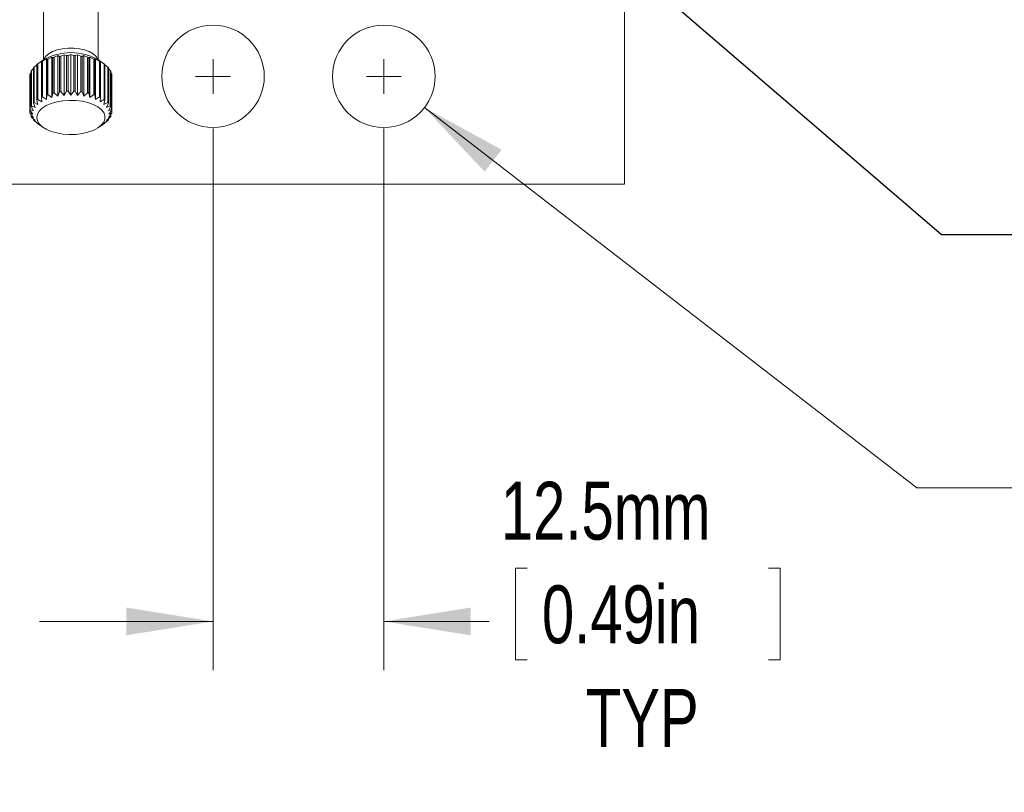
# Model space of a CAD drawing. Header units: millimetres. Extents: x 3 to 556, y 2 to 429.
# Tile 22 of 57: x 171 to 243, y 245 to 302. Entities that reach past the tile are written whole.
import ezdxf

# ---------------------------------------------------------------- set-up
doc = ezdxf.new("R2010")
doc.units = ezdxf.units.MM
doc.header["$LTSCALE"] = 2
doc.layers.add('FORMAT', color=7, linetype='Continuous')
doc.styles.add('SLDTEXTSTYLE0', font='TXT', dxfattribs={"width": 0.75})
doc.dimstyles.new('SLDDIMSTYLE2', dxfattribs={"dimtxt": 4.233333, "dimasz": 6.35, "dimexe": 0, "dimexo": 0.0625, "dimgap": 1.058333, "dimtad": 0, "dimtih": 1, "dimtoh": 1, "dimdec": 1, "dimrnd": 1e-09, "dimzin": 12, "dimdsep": 46, "dimtxsty": 'SLDTEXTSTYLE0', "dimsah": 1, "dimcen": 0.09, "dimadec": 0, "dimazin": 3, "dimtfac": 1, "dimtdec": 1, "dimtofl": 0, "dimtmove": 0, "dimatfit": 3, "dimfxl": 1, "dimfrac": 2, "dimtolj": 1, "dimtzin": 12, "dimarcsym": 0})
doc.dimstyles.new('SLDDIMSTYLE4', dxfattribs={"dimtxt": 4.233333, "dimasz": 6.35, "dimexe": 0, "dimexo": 0.0625, "dimgap": 1.058333, "dimtad": 0, "dimtih": 1, "dimtoh": 1, "dimdec": 1, "dimrnd": 1e-09, "dimzin": 12, "dimdsep": 46, "dimtxsty": 'SLDTEXTSTYLE0', "dimsah": 1, "dimcen": 0.09, "dimadec": 0, "dimazin": 3, "dimtfac": 1, "dimtdec": 1, "dimtmove": 0, "dimatfit": 0, "dimfxl": 1, "dimfrac": 2, "dimtolj": 1, "dimtzin": 12, "dimarcsym": 0})
doc.dimstyles.new('SLDDIMSTYLE6', dxfattribs={"dimtxt": 4.233333, "dimasz": 6.35, "dimexe": 0, "dimexo": 0.0625, "dimgap": 1.058333, "dimtad": 0, "dimtih": 1, "dimtoh": 1, "dimdec": 6, "dimrnd": 1e-09, "dimzin": 12, "dimdsep": 46, "dimtxsty": 'SLDTEXTSTYLE0', "dimsah": 1, "dimcen": 0, "dimadec": 0, "dimazin": 3, "dimtfac": 1, "dimtdec": 1, "dimtofl": 0, "dimtmove": 0, "dimatfit": 3, "dimfxl": 1, "dimfrac": 2, "dimtolj": 1, "dimtzin": 12, "dimarcsym": 0})
doc.dimstyles.new('SLDDIMSTYLE7', dxfattribs={"dimtxt": 4.233333, "dimasz": 6.35, "dimexe": 0, "dimexo": 0.0625, "dimgap": 1.058333, "dimtad": 0, "dimtih": 1, "dimtoh": 1, "dimdec": 1, "dimrnd": 1e-09, "dimzin": 12, "dimdsep": 46, "dimtxsty": 'SLDTEXTSTYLE0', "dimsah": 1, "dimcen": 0, "dimadec": 0, "dimazin": 3, "dimtfac": 1, "dimtdec": 1, "dimtofl": 0, "dimtmove": 0, "dimatfit": 3, "dimfxl": 1, "dimfrac": 2, "dimtolj": 1, "dimtzin": 12, "dimarcsym": 0})

# ---------------------------------------------------------------- blocks, each defined once
blk = doc.blocks.new('_D_6')
at = {"color": 7, "linetype": 'Continuous', "lineweight": 0}
for p, q in [((134.292, 293.623), (134.292, 278.335)), ((184.692, 293.623), (184.692, 253.977)), ((134.292, 273.255), (134.292, 253.977)), ((134.292, 257.533), (144.749, 257.533)), ((150.662, 257.533), (149.803, 257.533)), ((149.803, 257.533), (149.803, 250.807)), ((168.322, 257.533), (169.18, 257.533)), ((169.18, 257.533), (169.18, 250.807)), ((184.692, 257.533), (174.234, 257.533)), ((149.803, 250.807), (150.662, 250.807)), ((169.18, 250.807), (168.322, 250.807))]:
    blk.add_line(p, q, dxfattribs=at)
for points in [[(134.292, 257.533), (140.642, 256.517), (140.642, 258.549)], [(184.692, 257.533), (178.342, 258.549), (178.342, 256.517)]]:
    blk.add_solid(points, dxfattribs=at)
at = {"color": 7, "linetype": 'Continuous', "lineweight": 0, "char_height": 4.2333, "attachment_point": 1, "style": 'SLDTEXTSTYLE0'}
for s, insert in [('50.4mm', (148.728, 263.849)), ('1.98in', (151.735, 256.264))]:
    blk.add_mtext(s, dxfattribs=dict(at, insert=insert))
blk = doc.blocks.new('_D_9')
at = {"layer": 'FORMAT'}
for p, q in [((180.64, 335.168), (237.986, 285.858)), ((237.986, 285.858), (244.019, 285.858))]:
    blk.add_line(p, q, dxfattribs=at)
blk.add_solid([(180.64, 335.168), (184.792, 330.258), (186.117, 331.799)], dxfattribs=at)
at = {"layer": 'FORMAT', "char_height": 4.2333, "attachment_point": 1, "style": 'SLDTEXTSTYLE0'}
for s, insert in [('M3x0.5', (252.203, 294.678)), ('5mm DEEP', (247.194, 287.952)), ('2 PLACES', (249.005, 281.226))]:
    blk.add_mtext(s, dxfattribs=dict(at, insert=insert))
blk = doc.blocks.new('_D_14')
at = {"color": 7, "linetype": 'Continuous', "lineweight": 0}
for p, q in [((200.16, 295.142), (236.19, 267.321)), ((270.102, 270.683), (269.243, 270.683)), ((269.243, 270.683), (269.243, 263.956)), ((287.762, 270.683), (288.621, 270.683)), ((288.621, 270.683), (288.621, 263.956)), ((236.19, 267.321), (243.81, 267.321)), ((269.243, 263.956), (270.102, 263.956)), ((288.621, 263.956), (287.762, 263.956))]:
    blk.add_line(p, q, dxfattribs=at)
blk.add_solid([(200.16, 295.142), (204.565, 290.457), (205.807, 292.065)], dxfattribs=at)
at = {"color": 7, "linetype": 'Continuous', "lineweight": 0, "attachment_point": 1, "style": 'SLDTEXTSTYLE0'}
for s, insert, char_height in [('%%c', (243.81, 269.413), 4.2333), ('0.30in', (271.175, 269.413), 4.2333), ('7.5mm', (250.2, 269.413), 4.2333), ('FOR M6 (1/4-20) SCREW', (243.81, 261.829), 4.23333), ('8 PLACES', (243.81, 255.102), 4.2333)]:
    blk.add_mtext(s, dxfattribs=dict(at, insert=insert, char_height=char_height))
blk = doc.blocks.new('_D_15')
at = {"color": 7, "linetype": 'Continuous', "lineweight": 0}
for p, q in [((184.692, 293.623), (184.692, 253.977)), ((197.192, 293.623), (197.192, 253.977)), ((207.685, 261.437), (206.827, 261.437)), ((206.827, 261.437), (206.827, 254.711)), ((225.346, 261.437), (226.204, 261.437)), ((226.204, 261.437), (226.204, 254.711)), ((184.692, 257.533), (171.992, 257.533)), ((197.192, 257.533), (204.893, 257.533)), ((206.827, 254.711), (207.685, 254.711)), ((226.204, 254.711), (225.346, 254.711))]:
    blk.add_line(p, q, dxfattribs=at)
for points in [[(184.692, 257.533), (178.342, 258.549), (178.342, 256.517)], [(197.192, 257.533), (203.542, 256.517), (203.542, 258.549)]]:
    blk.add_solid(points, dxfattribs=at)
at = {"color": 7, "linetype": 'Continuous', "lineweight": 0, "char_height": 4.2333, "attachment_point": 1, "style": 'SLDTEXTSTYLE0'}
for s, insert in [('12.5mm', (205.752, 267.753)), ('0.49in', (208.758, 260.168)), ('TYP', (211.972, 252.583))]:
    blk.add_mtext(s, dxfattribs=dict(at, insert=insert))
blk = doc.blocks.new('SW_CENTERMARKSYMBOL_2')
at = {"color": 0, "linetype": 'Continuous', "lineweight": 0}
for q in [(0, 1.27), (-1.27, 0), (0, -1.27), (1.27, 0)]:
    blk.add_line((0, 0), q, dxfattribs=at)
blk = doc.blocks.new('SW_CENTERMARKSYMBOL_8')
at = {"color": 0, "linetype": 'Continuous', "lineweight": 0}
for q in [(0, 1.27), (-1.27, 0), (0, -1.27), (1.27, 0)]:
    blk.add_line((0, 0), q, dxfattribs=at)

msp = doc.modelspace()

# ---------------------------------------------------------------- linework, layer by layer
at = {"color": 7, "linetype": 'Continuous', "lineweight": 0}
for p, q in [((214.7917971, 307.9833598), (214.7917971, 289.5333604)), ((172.2917962, 303.0859106), (172.2917962, 298.639758)), ((176.2917968, 298.639758), (176.2917968, 303.0859106)), ((173.8084624, 299.0148752), (173.5660317, 298.9121894)), ((173.8084624, 299.0148752), (173.8084624, 296.0416758)), ((173.9782127, 298.9485278), (173.8084624, 299.0148752)), ((174.2917965, 299.0360181), (174.0825283, 298.9530913)), ((174.2917965, 299.0360181), (174.2917965, 296.0628192)), ((174.5010684, 298.9530913), (174.2917965, 299.0360181)), ((174.7751343, 299.0148752), (174.605384, 298.9485278)), ((174.7751343, 299.0148752), (174.7751343, 296.0416758)), ((175.0175613, 298.9121894), (174.7751343, 299.0148752)), ((171.8046847, 298.2796435), (171.5954165, 298.1143021)), ((171.8046847, 298.2955347), (171.8046847, 295.6974586)), ((172.2505572, 298.6114458), (171.8423064, 298.3227712)), ((172.1595707, 298.5388818), (171.8647475, 298.338423)), ((171.8647475, 298.338423), (171.8647475, 295.7403469)), ((172.1337768, 298.4987325), (172.1595707, 298.5388818)), ((172.1337768, 298.4987325), (172.1337768, 295.9006568)), ((172.5026476, 298.7104193), (172.2078207, 298.5357554)), ((172.2078207, 298.5357554), (172.2078207, 295.9376788)), ((172.5026476, 298.7104193), (172.5026476, 295.7372204)), ((172.5284415, 298.6702709), (172.5026476, 298.7104193)), ((172.5284415, 298.6702709), (172.5284415, 296.0721948)), ((172.9000877, 298.8495645), (172.6142201, 298.7003014)), ((172.6142201, 298.7003014), (172.6142201, 296.1022253)), ((172.9000877, 298.8495645), (172.9000877, 295.8763652)), ((172.9766834, 298.8049365), (172.9000877, 298.8495645)), ((172.9766834, 298.8049365), (172.9766834, 296.2068603)), ((173.3398097, 298.9520873), (173.0715888, 298.8270638)), ((173.0715888, 298.8270638), (173.0715888, 296.2289872)), ((173.3398097, 298.9520873), (173.3398097, 295.9788889)), ((173.4648864, 298.8986378), (173.3398097, 298.9520873)), ((173.4648864, 298.8986378), (173.4648864, 296.3005616)), ((173.5660317, 298.9121894), (173.5660317, 296.3141128)), ((173.9782127, 298.9485278), (173.9782127, 296.3504521)), ((174.0825283, 298.9530913), (174.0825283, 296.3550151)), ((174.5010684, 298.9530913), (174.5010684, 296.3550151)), ((174.605384, 298.9485278), (174.605384, 296.3504521)), ((175.0175613, 298.9121894), (175.0175613, 296.3141128)), ((175.2437833, 298.9520873), (175.1187104, 298.8986378)), ((175.1187104, 298.8986378), (175.1187104, 296.3005616)), ((175.2437833, 298.9520873), (175.2437833, 295.9788889)), ((175.5120079, 298.8270638), (175.2437833, 298.9520873)), ((175.5120079, 298.8270638), (175.5120079, 296.2289872)), ((175.6835091, 298.8495645), (175.6069097, 298.8049365)), ((175.6069097, 298.8049365), (175.6069097, 296.2068603)), ((175.6835091, 298.8495645), (175.6835091, 295.8763652)), ((175.9693767, 298.7003014), (175.6835091, 298.8495645)), ((175.9693767, 298.7003014), (175.9693767, 296.1022253)), ((176.0809454, 298.7104193), (176.0551515, 298.6702709)), ((176.0551515, 298.6702709), (176.0551515, 296.0721948)), ((176.0809454, 298.7104193), (176.0809454, 295.7372204)), ((176.3757723, 298.5357554), (176.0809454, 298.7104193)), ((176.7412866, 298.3227712), (176.3330395, 298.6114458)), ((176.3757723, 298.5357554), (176.3757723, 295.9376788)), ((176.7188492, 298.338423), (176.4240223, 298.5388818)), ((176.4240223, 298.5388818), (176.4498162, 298.4987325)), ((176.4498162, 298.4987325), (176.4498162, 295.9006568)), ((176.7188492, 298.338423), (176.7188492, 295.7403469)), ((176.7789083, 298.2955347), (176.7789083, 295.6974586)), ((176.9881803, 298.1143021), (176.7789083, 298.2796435)), ((171.2991032, 297.5613805), (171.2991032, 294.963304)), ((171.3809105, 297.6952125), (171.3082301, 297.6135383)), ((171.3082301, 297.6135383), (171.3082301, 295.0154617)), ((171.3809105, 297.8196279), (171.3809105, 295.2215523)), ((171.55116, 298.0036768), (171.408012, 297.8702015)), ((171.408012, 297.8702015), (171.408012, 295.2721254)), ((171.55116, 298.0668503), (171.55116, 295.4687742)), ((171.5954165, 298.1143021), (171.5954165, 295.516226)), ((176.9881803, 298.1143021), (176.9881803, 295.516226)), ((177.032433, 298.0668503), (177.032433, 295.4687742)), ((177.175581, 297.8702015), (177.032433, 298.0036768)), ((177.175581, 297.8702015), (177.175581, 295.2721254)), ((177.2026862, 297.8196279), (177.2026862, 295.2215523)), ((177.2753629, 297.6135383), (177.2026862, 297.6952125)), ((177.2753629, 297.6135383), (177.2753629, 295.0154617)), ((177.2844898, 297.5613805), (177.2844898, 294.963304)), ((172.9000877, 295.8763652), (172.9766834, 296.2068603)), ((173.0715888, 296.2289872), (173.3398097, 295.9788889)), ((173.3398097, 295.9788889), (173.4648864, 296.3005616)), ((173.5660317, 296.3141128), (173.8084624, 296.0416758)), ((173.8084624, 296.0416758), (173.9782127, 296.3504521)), ((174.0825283, 296.3550151), (174.2917965, 296.0628192)), ((174.2917965, 296.0628192), (174.5010684, 296.3550151)), ((174.605384, 296.3504521), (174.7751343, 296.0416758)), ((174.7751343, 296.0416758), (175.0175613, 296.3141128)), ((175.1187104, 296.3005616), (175.2437833, 295.9788889)), ((175.2437833, 295.9788889), (175.5120079, 296.2289872)), ((175.6069097, 296.2068603), (175.6835091, 295.8763652)), ((171.6762367, 295.1471009), (171.55116, 295.4687742)), ((171.5954165, 295.516226), (171.8812841, 295.3669634)), ((171.8812841, 295.3669634), (171.8046847, 295.6974586)), ((171.8647475, 295.7403469), (172.1595707, 295.5656825)), ((172.1595707, 295.5656825), (172.1337768, 295.9006568)), ((172.2078207, 295.9376788), (172.5026476, 295.7372204)), ((172.5026476, 295.7372204), (172.5284415, 296.0721948)), ((172.6142201, 296.1022253), (172.9000877, 295.8763652)), ((175.6835091, 295.8763652), (175.9693767, 296.1022253)), ((176.0551515, 296.0721948), (176.0809454, 295.7372204)), ((176.0809454, 295.7372204), (176.3757723, 295.9376788)), ((176.4498162, 295.9006568), (176.4240223, 295.5656825)), ((176.4240223, 295.5656825), (176.7188492, 295.7403469)), ((176.7789083, 295.6974586), (176.7023127, 295.3669634)), ((176.7023127, 295.3669634), (176.9881803, 295.516226)), ((177.032433, 295.4687742), (176.9073601, 295.1471009)), ((171.5083751, 294.6711075), (171.2991032, 294.963304)), ((171.2991032, 294.963304), (171.2991032, 294.7540344)), ((171.2991032, 294.7540344), (171.5083751, 294.6711075)), ((171.3082301, 295.0154617), (171.5506609, 294.912776)), ((171.5506609, 294.4294396), (171.3082301, 294.7018766)), ((171.5506609, 294.912776), (171.3809105, 295.2215523)), ((171.408012, 295.2721254), (171.6762367, 295.1471009)), ((176.9073601, 295.1471009), (177.175581, 295.2721254)), ((177.2026862, 295.2215523), (177.0329322, 294.912776)), ((177.0329322, 294.912776), (177.2753629, 295.0154617)), ((177.2753629, 294.7018766), (177.0329322, 294.4294396)), ((177.2844898, 294.963304), (177.0752217, 294.6711075)), ((177.0752217, 294.6711075), (177.2844898, 294.7540344)), ((177.2844898, 294.963304), (177.2844898, 294.7540344)), ((171.3809105, 294.6202019), (171.3809105, 294.4957865)), ((171.3809105, 294.4957865), (171.5506609, 294.4294396)), ((171.6762367, 294.1951146), (171.408012, 294.4452129)), ((171.55116, 294.3117372), (171.55116, 294.2485642)), ((171.55116, 294.2485642), (171.6762367, 294.1951146)), ((171.8812841, 293.9752522), (171.5954165, 294.2011124)), ((171.8046847, 294.0357714), (171.8046847, 294.0198798)), ((171.8046847, 294.0198798), (171.8812841, 293.9752522)), ((171.8423064, 293.9926437), (172.2505572, 293.7039686)), ((176.3330395, 293.7039686), (176.7412866, 293.9926437)), ((176.9881803, 294.2011124), (176.7023127, 293.9752522)), ((176.7023127, 293.9752522), (176.7789083, 294.0198798)), ((176.7789083, 294.0357714), (176.7789083, 294.0198798)), ((177.175581, 294.4452129), (176.9073601, 294.1951146)), ((176.9073601, 294.1951146), (177.032433, 294.2485642)), ((177.032433, 294.3117372), (177.032433, 294.2485642)), ((177.0329322, 294.4294396), (177.2026862, 294.4957865)), ((177.2026862, 294.6202019), (177.2026862, 294.4957865)), ((214.7917971, 289.5333604), (124.7917968, 289.5333604))]:
    msp.add_line(p, q, dxfattribs=at)
at = {"color": 8, "linetype": 'Continuous', "lineweight": 0, "flags": 128}
msp.add_lwpolyline([(172.3153735, 298.6552236), (172.3355013, 298.7100421), (172.4647055, 298.9088674), (172.6737614, 299.0899156), (172.9535344, 299.2452751), (173.2917982, 299.3681557), (173.6737634, 299.4531873), (174.0827407, 299.4966521), (174.5008523, 299.4966521), (174.9098296, 299.4531873), (175.2917985, 299.3681557), (175.6300586, 299.2452751), (175.9098316, 299.0899156), (176.1188875, 298.9088674), (176.2480917, 298.7100421), (176.2682195, 298.6552236)], dxfattribs=at)
at = {"color": 7, "linetype": 'Continuous', "lineweight": 0, "flags": 128}
msp.add_lwpolyline([(171.7917989, 294.4256566), (171.8369755, 294.1890922), (171.9708773, 293.9610784), (172.1886615, 293.7498554), (172.4824603, 293.5630577), (172.8416565, 293.4074365), (173.2532601, 293.2886165), (173.7023997, 293.210892), (174.1728405, 293.1770724), (174.6475841, 293.1883796), (175.1094679, 293.2444054), (175.5417953, 293.3431247), (175.9289498, 293.4809695), (176.2569281, 293.6529578), (176.5138875, 293.8528731), (176.6905296, 294.0734909), (176.7804767, 294.3068366), (176.7804767, 294.5444766), (176.6905296, 294.7778222), (176.5138875, 294.9984395), (176.2569281, 295.1983553), (175.9289498, 295.3703436), (175.5417953, 295.5081882), (175.1094679, 295.6069075), (174.6475841, 295.6629335), (174.1728405, 295.6742407), (173.7023997, 295.6404211), (173.2532601, 295.5626966), (172.8416565, 295.4438766), (172.4824603, 295.2882554), (172.1886615, 295.1014573), (171.9708773, 294.8902347), (171.8369755, 294.6622204), (171.7917989, 294.4256566)], dxfattribs=at)
at = {"color": 7, "linetype": 'Continuous', "lineweight": 0}
for centre in [(184.6917972, 297.4333604), (197.1917972, 297.4333604)]:
    msp.add_circle(centre, 3.75, dxfattribs=at)
for centre, radius, start, end in [((174.2917984, 295.1477294), 4.0204473, 59.48825767, 120.51174233), ((173.0543404, 296.6089592), 2.0990894, 124.521715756, 126.536325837), ((173.4988807, 295.8611468), 2.9699102, 115.767063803, 117.36419161), ((173.8627942, 294.9963749), 3.9087094, 108.628690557, 109.960933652), ((174.1220743, 294.1068671), 4.8356775, 102.546768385, 103.701439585), ((174.2536608, 293.3957123), 5.5591685, 97.105272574, 98.157060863), ((174.2894171, 293.0293223), 5.9273806, 92.000253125, 93.00957522), ((174.2940287, 293.0258722), 5.9308339, 86.990718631, 87.999453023), ((174.330132, 293.3969866), 5.5578792, 81.84307585, 82.895146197), ((174.4609815, 294.1047399), 4.8378713, 76.298346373, 77.452450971), ((174.7198468, 294.9938106), 3.9114447, 70.038781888, 71.37004179), ((175.0872665, 295.8662552), 2.9641994, 62.634269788, 64.234474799), ((175.5306751, 296.6110546), 2.096559, 53.460819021, 55.477778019), ((172.0688929, 297.4535544), 0.7773047, 168.122565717, 172.026333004), ((172.2634023, 297.3792649), 0.9862613, 150.14706635, 153.480821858), ((172.616299, 297.1178009), 1.4266099, 135.692422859, 138.298647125), ((175.9686978, 297.1191903), 1.4246374, 41.697193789, 44.306924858), ((176.3190096, 297.3785669), 0.9876331, 26.524721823, 29.85394749), ((176.5147002, 297.4535544), 0.7773047, 7.973666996, 11.877434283), ((174.1214885, 291.5112039), 4.8331944, 102.546205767, 103.701468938), ((174.2527541, 290.8042145), 5.552528, 97.104384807, 98.157430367), ((174.290355, 290.4091999), 5.9494463, 92.00186971, 93.007448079), ((174.2930896, 290.4057229), 5.9529264, 86.992845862, 87.997836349), ((174.3310424, 290.8055162), 5.5512111, 81.842703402, 82.896036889), ((174.4615692, 291.5090847), 4.8353801, 76.298316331, 77.453014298), ((172.6166999, 294.519351), 1.4271578, 135.692923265, 138.298146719), ((173.0532236, 294.0124471), 2.0971679, 124.520792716, 126.537248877), ((173.4988457, 293.263074), 2.9698916, 115.766486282, 117.363616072), ((173.8644585, 292.3935448), 3.9137459, 108.62954782, 109.960076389), ((174.7181763, 292.3909629), 3.9164999, 70.039641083, 71.369182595), ((175.0873015, 293.2681823), 2.9641809, 62.634845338, 64.235052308), ((175.5317858, 294.0145338), 2.094648, 53.459898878, 55.478698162), ((175.9682912, 294.520735), 1.4251933, 41.697702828, 44.306415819), ((172.0687264, 294.8555069), 0.7771359, 168.122141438, 172.026757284), ((172.0687264, 294.8618314), 0.7771359, 187.973242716, 191.877858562), ((172.2634578, 294.7811549), 0.9863262, 150.146968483, 153.480480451), ((176.3189551, 294.7804574), 0.987697, 26.525061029, 29.854047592), ((176.5148666, 294.8555069), 0.7771359, 7.973242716, 11.877858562), ((176.5148666, 294.8618314), 0.7771359, 348.122141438, 352.026757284), ((172.2631936, 294.9360378), 0.9860246, 206.518777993, 209.853333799), ((172.6166999, 295.1979874), 1.4271578, 221.701853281, 224.307076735), ((173.053699, 295.705557), 2.0979858, 233.463144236, 235.478814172), ((175.5313136, 295.7034657), 2.0954604, 304.521693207, 306.539709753), ((175.9682912, 295.1966034), 1.4251933, 315.693584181, 318.302297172), ((176.3192194, 294.9367352), 0.9873952, 330.145651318, 333.475679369)]:
    msp.add_arc(centre, radius, start, end, dxfattribs=at)

# ---------------------------------------------------------------- block references
for name, p in [('SW_CENTERMARKSYMBOL_2', (184.6917972, 297.4333604)), ('SW_CENTERMARKSYMBOL_8', (197.1917972, 297.4333604))]:
    msp.add_blockref(name, p, dxfattribs=at)

# ---------------------------------------------------------------- dimensions: what is measured, and where the dimension line sits
dim = msp.add_diameter_dim_2p(p1=(194.2236336, 299.7251948), p2=(200.1599607, 295.141526), text='<> \\PFOR M6 (1/4-20) SCREW\\P8 PLACES', dimstyle='SLDDIMSTYLE7', dxfattribs=at)
dim.commit()
dim.dimension.update_dxf_attribs({"geometry": '_D_14', "text_midpoint": (275.9915203, 268.179491), "dimtype": 163})
dim = msp.add_linear_dim(base=(134.2917972, 257.5333604), p1=(184.6917972, 296.1633604), p2=(134.2917972, 296.1633604), dimstyle='SLDDIMSTYLE2', dxfattribs=at)
dim.commit()
dim.dimension.update_dxf_attribs({"geometry": '_D_6', "text_midpoint": (159.4917972, 257.5333604), "dimtype": 160})
dim = msp.add_linear_dim(base=(184.6917972, 257.5333604), p1=(197.1917972, 296.1633604), p2=(184.6917972, 296.1633604), text='<>\\PTYP', dimstyle='SLDDIMSTYLE4', dxfattribs=at)
dim.commit()
dim.dimension.update_dxf_attribs({"geometry": '_D_15', "text_midpoint": (216.5154168, 257.5333604), "dimtype": 160})
at = {"layer": 'FORMAT'}
dim = msp.add_diameter_dim_2p(p1=(178.7439996, 336.7983327), p2=(180.6395947, 335.1683881), text='M3x0.5\\P5mm DEEP\\P2 PLACES', dimstyle='SLDDIMSTYLE6', override={"dimpost": '<>'}, dxfattribs=at)
dim.commit()
dim.dimension.update_dxf_attribs({"geometry": '_D_9', "text_midpoint": (261.6263928, 285.8582546), "dimtype": 163})

doc.saveas('drawing.dxf')
